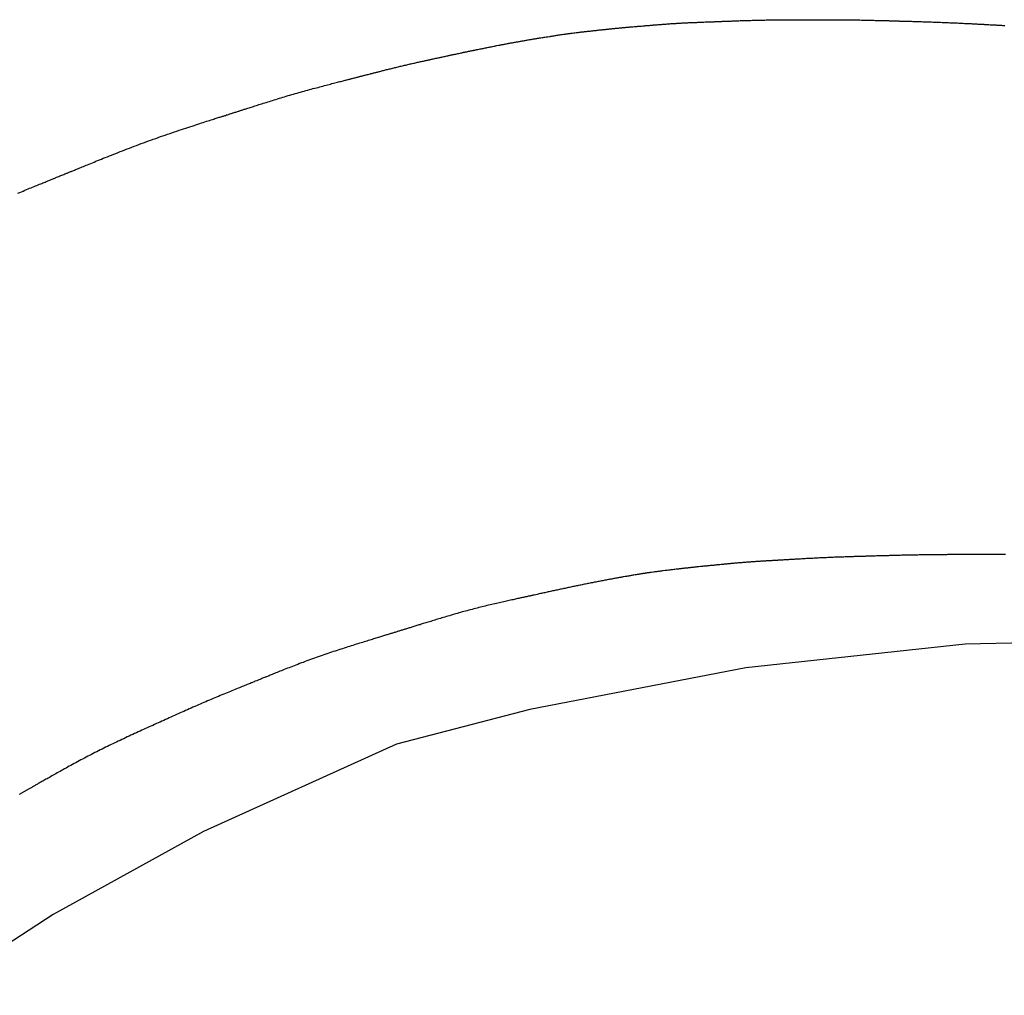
# Model space of a CAD drawing. Header units: millimetres. Extents: x -4577 to 1032787, y -66234 to 201209.
# Tile 103 of 256: x 3769.95 to 3771.59, y -8940.64 to -8939.02. Entities that reach past the tile are written whole.
import ezdxf

# ---------------------------------------------------------------- set-up
doc = ezdxf.new("R2010")
doc.units = ezdxf.units.MM
doc.linetypes.add('510_5_2OG_ELT_1004$0$11-07-22_DS_2OG$0$AUSGEZOGEN', pattern=[0])
doc.layers.add('510_5_2OG_ELT_1004$0$11-07-22_DS_2OG$0$EBENE_1', color=8, linetype='510_5_2OG_ELT_1004$0$11-07-22_DS_2OG$0$AUSGEZOGEN')

# ---------------------------------------------------------------- blocks, each defined once
blk = doc.blocks.new('510_5_2OG_ELT_1004')
at = {"layer": '510_5_2OG_ELT_1004$0$11-07-22_DS_2OG$0$EBENE_1'}
for p, q in [((3771.5212, -8940.0087), (3771.1577, -8940.0477)), ((3771.8883, -8939.9999), (3771.5212, -8940.0087)), ((3771.1577, -8940.0477), (3770.7994, -8940.1169)), ((3770.7994, -8940.1169), (3770.5785, -8940.1745)), ((3770.5785, -8940.1745), (3770.2586, -8940.3192)), ((3770.2586, -8940.3192), (3770.0095, -8940.4564)), ((3770.0095, -8940.4564), (3769.8031, -8940.5904))]:
    blk.add_line(p, q, dxfattribs=at)
for points in [[(3771.5881, -8939.86), (3771.5854, -8939.86), (3771.5828, -8939.86), (3771.5803, -8939.86), (3771.5777, -8939.86), (3771.5752, -8939.86), (3771.5727, -8939.86), (3771.5702, -8939.86), (3771.5677, -8939.86), (3771.5653, -8939.86), (3771.5629, -8939.86), (3771.5606, -8939.86), (3771.5583, -8939.86), (3771.556, -8939.86), (3771.5538, -8939.86), (3771.5517, -8939.86), (3771.5496, -8939.8601), (3771.5475, -8939.8601), (3771.5455, -8939.8601), (3771.5436, -8939.8601), (3771.5418, -8939.8601), (3771.54, -8939.8601), (3771.5383, -8939.8601), (3771.5366, -8939.8601), (3771.5351, -8939.8601), (3771.5336, -8939.8601), (3771.5322, -8939.8601), (3771.5308, -8939.8601), (3771.5296, -8939.8601), (3771.5285, -8939.8602), (3771.5274, -8939.8602), (3771.5254, -8939.8602), (3771.5238, -8939.8602), (3771.5224, -8939.8602), (3771.5202, -8939.8602), (3771.5179, -8939.8602), (3771.5153, -8939.8602), (3771.513, -8939.8602), (3771.5119, -8939.8602), (3771.5106, -8939.8602), (3771.509, -8939.8603), (3771.5072, -8939.8603), (3771.5061, -8939.8603), (3771.505, -8939.8603), (3771.5039, -8939.8603), (3771.5026, -8939.8603), (3771.5013, -8939.8603), (3771.4999, -8939.8603), (3771.4984, -8939.8603), (3771.4969, -8939.8603), (3771.4953, -8939.8603), (3771.4936, -8939.8603), (3771.4919, -8939.8603), (3771.49, -8939.8604), (3771.4882, -8939.8604), (3771.4863, -8939.8604), (3771.4843, -8939.8604), (3771.4822, -8939.8604), (3771.4802, -8939.8604), (3771.478, -8939.8604), (3771.4759, -8939.8605), (3771.4737, -8939.8605), (3771.4714, -8939.8605), (3771.4692, -8939.8605), (3771.4669, -8939.8605), (3771.4645, -8939.8606), (3771.4621, -8939.8606), (3771.4598, -8939.8606), (3771.4573, -8939.8606), (3771.4549, -8939.8607), (3771.4525, -8939.8607), (3771.45, -8939.8607), (3771.4475, -8939.8608), (3771.4451, -8939.8608), (3771.4426, -8939.8609), (3771.4401, -8939.8609), (3771.4376, -8939.8609), (3771.4351, -8939.861), (3771.4327, -8939.861), (3771.4302, -8939.8611), (3771.4277, -8939.8611), (3771.4253, -8939.8612), (3771.4229, -8939.8612), (3771.4204, -8939.8613), (3771.4181, -8939.8613), (3771.4157, -8939.8614), (3771.4133, -8939.8615), (3771.411, -8939.8615), (3771.4088, -8939.8616), (3771.4065, -8939.8616), (3771.4043, -8939.8617), (3771.4021, -8939.8617), (3771.4, -8939.8618), (3771.3979, -8939.8618), (3771.3959, -8939.8619), (3771.3939, -8939.862), (3771.392, -8939.862), (3771.3901, -8939.8621), (3771.3883, -8939.8621), (3771.3866, -8939.8622), (3771.3849, -8939.8622), (3771.3832, -8939.8623), (3771.3817, -8939.8623), (3771.3802, -8939.8623), (3771.3788, -8939.8624), (3771.3775, -8939.8624), (3771.3762, -8939.8625), (3771.375, -8939.8625), (3771.3739, -8939.8625), (3771.3719, -8939.8626), (3771.3702, -8939.8626), (3771.3687, -8939.8627), (3771.3675, -8939.8627), (3771.3655, -8939.8628), (3771.3624, -8939.8629), (3771.3603, -8939.8629), (3771.3579, -8939.863), (3771.3567, -8939.863), (3771.3553, -8939.8631), (3771.3537, -8939.8631), (3771.3519, -8939.8632), (3771.3509, -8939.8632), (3771.3498, -8939.8632), (3771.3486, -8939.8633), (3771.3474, -8939.8633), (3771.3461, -8939.8633), (3771.3447, -8939.8634), (3771.3433, -8939.8634), (3771.3418, -8939.8635), (3771.3402, -8939.8635), (3771.3386, -8939.8636), (3771.3369, -8939.8636), (3771.3352, -8939.8637), (3771.3334, -8939.8637), (3771.3316, -8939.8638), (3771.3298, -8939.8638), (3771.3278, -8939.8639), (3771.3259, -8939.864), (3771.3239, -8939.864), (3771.3219, -8939.8641), (3771.3198, -8939.8642), (3771.3177, -8939.8642), (3771.3156, -8939.8643), (3771.3134, -8939.8644), (3771.3113, -8939.8645), (3771.3091, -8939.8645), (3771.3068, -8939.8646), (3771.3046, -8939.8647), (3771.3024, -8939.8648), (3771.3001, -8939.8649), (3771.2978, -8939.865), (3771.2956, -8939.8651), (3771.2933, -8939.8652), (3771.291, -8939.8653), (3771.2887, -8939.8654), (3771.2864, -8939.8655), (3771.2842, -8939.8656), (3771.2819, -8939.8657), (3771.2796, -8939.8658), (3771.2774, -8939.8659), (3771.2751, -8939.866), (3771.2729, -8939.8661), (3771.2707, -8939.8662), (3771.2685, -8939.8664), (3771.2664, -8939.8665), (3771.2642, -8939.8666), (3771.2621, -8939.8667), (3771.26, -8939.8668), (3771.258, -8939.8669), (3771.2559, -8939.867), (3771.2539, -8939.8671), (3771.252, -8939.8673), (3771.2501, -8939.8674), (3771.2482, -8939.8675), (3771.2464, -8939.8676), (3771.2446, -8939.8677), (3771.2428, -8939.8678), (3771.2412, -8939.8679), (3771.2395, -8939.868), (3771.2379, -8939.8681), (3771.2364, -8939.8681), (3771.2349, -8939.8682), (3771.2335, -8939.8683), (3771.2322, -8939.8684), (3771.2309, -8939.8685), (3771.2297, -8939.8685), (3771.2285, -8939.8686), (3771.2274, -8939.8687), (3771.2254, -8939.8688), (3771.2235, -8939.8689), (3771.2219, -8939.869), (3771.2204, -8939.8691), (3771.2191, -8939.8692), (3771.2179, -8939.8692), (3771.2159, -8939.8694), (3771.2142, -8939.8695), (3771.2127, -8939.8695), (3771.2113, -8939.8696), (3771.2098, -8939.8697), (3771.2082, -8939.8698), (3771.2064, -8939.8699), (3771.2054, -8939.87), (3771.2043, -8939.87), (3771.2031, -8939.8701), (3771.2018, -8939.8702), (3771.2004, -8939.8703), (3771.1989, -8939.8704), (3771.1972, -8939.8705), (3771.1943, -8939.8706), (3771.1933, -8939.8707), (3771.1922, -8939.8707), (3771.1911, -8939.8708), (3771.19, -8939.8709), (3771.1888, -8939.8709), (3771.1876, -8939.871), (3771.1864, -8939.8711), (3771.1851, -8939.8712), (3771.1838, -8939.8713), (3771.1825, -8939.8713), (3771.1812, -8939.8714), (3771.1798, -8939.8715), (3771.1784, -8939.8716), (3771.177, -8939.8717), (3771.1755, -8939.8718), (3771.1741, -8939.8719), (3771.1726, -8939.872), (3771.1711, -8939.8721), (3771.1696, -8939.8722), (3771.1681, -8939.8723), (3771.1666, -8939.8724), (3771.165, -8939.8725), (3771.1635, -8939.8726), (3771.1619, -8939.8727), (3771.1604, -8939.8728), (3771.1588, -8939.8729), (3771.1572, -8939.8731), (3771.1557, -8939.8732), (3771.1541, -8939.8733), (3771.1525, -8939.8734), (3771.1509, -8939.8736), (3771.1493, -8939.8737), (3771.1478, -8939.8738), (3771.1462, -8939.874), (3771.1447, -8939.8741), (3771.1431, -8939.8742), (3771.1416, -8939.8744), (3771.1401, -8939.8745), (3771.1386, -8939.8746), (3771.1371, -8939.8748), (3771.1356, -8939.8749), (3771.1341, -8939.875), (3771.1327, -8939.8752), (3771.1313, -8939.8753), (3771.1299, -8939.8754), (3771.1285, -8939.8755), (3771.1272, -8939.8757), (3771.1259, -8939.8758), (3771.1246, -8939.8759), (3771.1233, -8939.876), (3771.1221, -8939.8762), (3771.1209, -8939.8763), (3771.1198, -8939.8764), (3771.1186, -8939.8765), (3771.1176, -8939.8766), (3771.1165, -8939.8767), (3771.1146, -8939.8769), (3771.1128, -8939.8771), (3771.1112, -8939.8772), (3771.1097, -8939.8774), (3771.1085, -8939.8775), (3771.1073, -8939.8776), (3771.1054, -8939.8778), (3771.1039, -8939.878), (3771.1017, -8939.8782), (3771.0992, -8939.8784), (3771.0982, -8939.8785), (3771.097, -8939.8787), (3771.0955, -8939.8788), (3771.0938, -8939.879), (3771.0927, -8939.8791), (3771.0916, -8939.8792), (3771.0904, -8939.8793), (3771.089, -8939.8794), (3771.0875, -8939.8796), (3771.0859, -8939.8797), (3771.0842, -8939.8799), (3771.0824, -8939.8801), (3771.0795, -8939.8804), (3771.0785, -8939.8805), (3771.0775, -8939.8806), (3771.0764, -8939.8807), (3771.0754, -8939.8808), (3771.0743, -8939.8809), (3771.0732, -8939.881), (3771.0721, -8939.8811), (3771.071, -8939.8813), (3771.0699, -8939.8814), (3771.0688, -8939.8815), (3771.0677, -8939.8816), (3771.0665, -8939.8817), (3771.0654, -8939.8819), (3771.0642, -8939.882), (3771.0631, -8939.8821), (3771.0619, -8939.8822), (3771.0607, -8939.8824), (3771.0596, -8939.8825), (3771.0584, -8939.8826), (3771.0572, -8939.8828), (3771.0561, -8939.8829), (3771.0549, -8939.883), (3771.0538, -8939.8832), (3771.0526, -8939.8833), (3771.0515, -8939.8834), (3771.0504, -8939.8836), (3771.0493, -8939.8837), (3771.0481, -8939.8838), (3771.047, -8939.8839), (3771.046, -8939.8841), (3771.0449, -8939.8842), (3771.0439, -8939.8843), (3771.0428, -8939.8844), (3771.0418, -8939.8846), (3771.0398, -8939.8848), (3771.038, -8939.885), (3771.0362, -8939.8853), (3771.0345, -8939.8855), (3771.033, -8939.8857), (3771.0315, -8939.8858), (3771.0303, -8939.886), (3771.0291, -8939.8861), (3771.0272, -8939.8864), (3771.0258, -8939.8865), (3771.0239, -8939.8868), (3771.0206, -8939.8872), (3771.0194, -8939.8873), (3771.0176, -8939.8876), (3771.0166, -8939.8877), (3771.0154, -8939.8878), (3771.0141, -8939.888), (3771.0127, -8939.8882), (3771.0112, -8939.8884), (3771.0095, -8939.8886), (3771.0078, -8939.8888), (3771.006, -8939.889), (3771.0042, -8939.8893), (3771.0013, -8939.8896), (3771.0003, -8939.8898), (3770.9993, -8939.8899), (3770.9982, -8939.8901), (3770.9972, -8939.8902), (3770.9962, -8939.8903), (3770.9951, -8939.8905), (3770.9941, -8939.8906), (3770.993, -8939.8908), (3770.992, -8939.8909), (3770.9909, -8939.8911), (3770.9899, -8939.8913), (3770.9888, -8939.8914), (3770.9878, -8939.8916), (3770.9867, -8939.8917), (3770.9857, -8939.8919), (3770.9846, -8939.8921), (3770.9836, -8939.8922), (3770.9826, -8939.8924), (3770.9815, -8939.8926), (3770.9805, -8939.8927), (3770.9795, -8939.8929), (3770.9776, -8939.8932), (3770.9756, -8939.8935), (3770.9738, -8939.8939), (3770.972, -8939.8942), (3770.9703, -8939.8944), (3770.9687, -8939.8947), (3770.9672, -8939.895), (3770.9658, -8939.8952), (3770.9645, -8939.8955), (3770.9633, -8939.8957), (3770.9614, -8939.896), (3770.9599, -8939.8963), (3770.9575, -8939.8967), (3770.9542, -8939.8973), (3770.9529, -8939.8975), (3770.9513, -8939.8978), (3770.9503, -8939.898), (3770.9491, -8939.8982), (3770.9479, -8939.8984), (3770.9466, -8939.8986), (3770.9452, -8939.8989), (3770.9437, -8939.8991), (3770.9421, -8939.8994), (3770.9405, -8939.8997), (3770.9388, -8939.9), (3770.937, -8939.9003), (3770.9352, -8939.9007), (3770.9334, -8939.901), (3770.9315, -8939.9013), (3770.9296, -8939.9017), (3770.9277, -8939.902), (3770.9258, -8939.9024), (3770.924, -8939.9028), (3770.9221, -8939.9031), (3770.9202, -8939.9035), (3770.9183, -8939.9038), (3770.9164, -8939.9042), (3770.9145, -8939.9046), (3770.9126, -8939.9049), (3770.9107, -8939.9053), (3770.9088, -8939.9057), (3770.9069, -8939.9061), (3770.905, -8939.9064), (3770.9031, -8939.9068), (3770.9012, -8939.9072), (3770.8993, -8939.9076), (3770.8974, -8939.9079), (3770.8955, -8939.9083), (3770.8937, -8939.9087), (3770.8918, -8939.9091), (3770.8899, -8939.9094), (3770.888, -8939.9098), (3770.8861, -8939.9102), (3770.8842, -8939.9106), (3770.8823, -8939.911), (3770.8804, -8939.9113), (3770.8785, -8939.9117), (3770.8766, -8939.9121), (3770.8747, -8939.9125), (3770.8729, -8939.9129), (3770.871, -8939.9133), (3770.8691, -8939.9137), (3770.8672, -8939.9141), (3770.8653, -8939.9145), (3770.8634, -8939.9149), (3770.8615, -8939.9153), (3770.8596, -8939.9157), (3770.8578, -8939.9161), (3770.8559, -8939.9165), (3770.854, -8939.9169), (3770.8521, -8939.9173), (3770.8503, -8939.9177), (3770.8484, -8939.9181), (3770.8465, -8939.9185), (3770.8446, -8939.9189), (3770.8428, -8939.9193), (3770.8409, -8939.9197), (3770.8391, -8939.9201), (3770.8372, -8939.9205), (3770.8354, -8939.9209), (3770.8335, -8939.9213), (3770.8317, -8939.9217), (3770.8298, -8939.9221), (3770.828, -8939.9225), (3770.8262, -8939.9229), (3770.8243, -8939.9233), (3770.8225, -8939.9237), (3770.8206, -8939.9241), (3770.8188, -8939.9245), (3770.817, -8939.9249), (3770.8151, -8939.9253), (3770.8133, -8939.9257), (3770.8115, -8939.9262), (3770.8096, -8939.9266), (3770.8067, -8939.9272), (3770.8057, -8939.9274), (3770.8047, -8939.9276), (3770.8037, -8939.9279), (3770.8026, -8939.9281), (3770.8016, -8939.9283), (3770.8004, -8939.9286), (3770.7993, -8939.9288), (3770.7981, -8939.9291), (3770.7969, -8939.9293), (3770.7957, -8939.9296), (3770.7944, -8939.9299), (3770.7931, -8939.9302), (3770.7918, -8939.9304), (3770.7904, -8939.9308), (3770.789, -8939.9311), (3770.7875, -8939.9314), (3770.7859, -8939.9317), (3770.7843, -8939.9321), (3770.7827, -8939.9324), (3770.781, -8939.9328), (3770.7792, -8939.9332), (3770.7774, -8939.9336), (3770.7756, -8939.934), (3770.7736, -8939.9344), (3770.7716, -8939.9349), (3770.7696, -8939.9353), (3770.7675, -8939.9358), (3770.7653, -8939.9362), (3770.7631, -8939.9367), (3770.7609, -8939.9372), (3770.7586, -8939.9377), (3770.7562, -8939.9383), (3770.7538, -8939.9388), (3770.7514, -8939.9393), (3770.749, -8939.9399), (3770.7465, -8939.9405), (3770.744, -8939.941), (3770.7414, -8939.9416), (3770.7388, -8939.9422), (3770.7362, -8939.9428), (3770.7336, -8939.9435), (3770.731, -8939.9441), (3770.7283, -8939.9447), (3770.7256, -8939.9454), (3770.7229, -8939.946), (3770.7202, -8939.9467), (3770.7175, -8939.9474), (3770.7147, -8939.9481), (3770.712, -8939.9488), (3770.7092, -8939.9495), (3770.7065, -8939.9502), (3770.7038, -8939.9509), (3770.701, -8939.9516), (3770.6983, -8939.9523), (3770.6955, -8939.9531), (3770.6928, -8939.9538), (3770.6901, -8939.9546), (3770.6874, -8939.9553), (3770.6847, -8939.9561), (3770.682, -8939.9568), (3770.6793, -8939.9576), (3770.6766, -8939.9584), (3770.674, -8939.9591), (3770.6714, -8939.9599), (3770.6688, -8939.9606), (3770.6662, -8939.9614), (3770.6636, -8939.9622), (3770.6611, -8939.9629), (3770.6586, -8939.9637), (3770.6561, -8939.9644), (3770.6536, -8939.9652), (3770.6512, -8939.9659), (3770.6488, -8939.9666), (3770.6464, -8939.9673), (3770.6441, -8939.968), (3770.6418, -8939.9687), (3770.6395, -8939.9694), (3770.6373, -8939.9701), (3770.6351, -8939.9708), (3770.633, -8939.9714), (3770.6309, -8939.9721), (3770.6288, -8939.9727), (3770.6268, -8939.9733), (3770.6248, -8939.974), (3770.6229, -8939.9745), (3770.621, -8939.9751), (3770.6192, -8939.9757), (3770.6174, -8939.9763), (3770.6156, -8939.9768), (3770.6139, -8939.9773), (3770.6122, -8939.9779), (3770.6105, -8939.9784), (3770.6089, -8939.9789), (3770.6073, -8939.9794), (3770.6057, -8939.9799), (3770.6041, -8939.9803), (3770.6026, -8939.9808), (3770.6011, -8939.9813), (3770.5996, -8939.9817), (3770.5981, -8939.9822), (3770.5967, -8939.9826), (3770.5952, -8939.9831), (3770.5938, -8939.9835), (3770.5924, -8939.9839), (3770.591, -8939.9844), (3770.5896, -8939.9848), (3770.5883, -8939.9852), (3770.5869, -8939.9856), (3770.5855, -8939.9861), (3770.5842, -8939.9865), (3770.5828, -8939.9869), (3770.5815, -8939.9873), (3770.5801, -8939.9877), (3770.5788, -8939.9881), (3770.5774, -8939.9886), (3770.5761, -8939.989), (3770.5747, -8939.9894), (3770.5733, -8939.9898), (3770.5719, -8939.9903), (3770.5705, -8939.9907), (3770.5691, -8939.9911), (3770.5676, -8939.9916), (3770.5662, -8939.992), (3770.5647, -8939.9925), (3770.5632, -8939.993), (3770.5616, -8939.9934), (3770.5601, -8939.9939), (3770.5585, -8939.9944), (3770.5568, -8939.9949), (3770.5552, -8939.9954), (3770.5535, -8939.9959), (3770.5517, -8939.9965), (3770.55, -8939.997), (3770.5481, -8939.9976), (3770.5463, -8939.9982), (3770.5443, -8939.9988), (3770.5424, -8939.9994), (3770.5404, -8940), (3770.5383, -8940.0006), (3770.5362, -8940.0013), (3770.534, -8940.002), (3770.5317, -8940.0026), (3770.5294, -8940.0034), (3770.5271, -8940.0041), (3770.5246, -8940.0048), (3770.5222, -8940.0056), (3770.5196, -8940.0064), (3770.5171, -8940.0072), (3770.5144, -8940.008), (3770.5117, -8940.0088), (3770.509, -8940.0097), (3770.5063, -8940.0106), (3770.5035, -8940.0114), (3770.5006, -8940.0123), (3770.4977, -8940.0132), (3770.4948, -8940.0142), (3770.4919, -8940.0151), (3770.4889, -8940.0161), (3770.4859, -8940.017), (3770.4829, -8940.018), (3770.4799, -8940.019), (3770.4768, -8940.02), (3770.4737, -8940.021), (3770.4706, -8940.0221), (3770.4675, -8940.0231), (3770.4644, -8940.0242), (3770.4612, -8940.0252), (3770.4581, -8940.0263), (3770.455, -8940.0274), (3770.4518, -8940.0285), (3770.4487, -8940.0296), (3770.4455, -8940.0307), (3770.4424, -8940.0318), (3770.4392, -8940.033), (3770.4361, -8940.0341), (3770.433, -8940.0352), (3770.4299, -8940.0364), (3770.4268, -8940.0375), (3770.4237, -8940.0387), (3770.4207, -8940.0398), (3770.4177, -8940.0409), (3770.4147, -8940.0421), (3770.4118, -8940.0432), (3770.4089, -8940.0443), (3770.406, -8940.0454), (3770.4032, -8940.0465), (3770.4005, -8940.0476), (3770.3978, -8940.0486), (3770.3951, -8940.0497), (3770.3925, -8940.0507), (3770.39, -8940.0517), (3770.3876, -8940.0527), (3770.3852, -8940.0536), (3770.3829, -8940.0545), (3770.3806, -8940.0554), (3770.3785, -8940.0563), (3770.3764, -8940.0571), (3770.3744, -8940.0579), (3770.3725, -8940.0587), (3770.3707, -8940.0594), (3770.369, -8940.0601), (3770.3674, -8940.0608), (3770.3659, -8940.0614), (3770.3645, -8940.0619), (3770.3632, -8940.0625), (3770.3619, -8940.063), (3770.3608, -8940.0634), (3770.3598, -8940.0638), (3770.3579, -8940.0646), (3770.3564, -8940.0652), (3770.3551, -8940.0657), (3770.3533, -8940.0665), (3770.3522, -8940.0669), (3770.3503, -8940.0677), (3770.3489, -8940.0682), (3770.3479, -8940.0686), (3770.3467, -8940.0691), (3770.3442, -8940.0701), (3770.3433, -8940.0705), (3770.3423, -8940.0709), (3770.3411, -8940.0714), (3770.3399, -8940.0719), (3770.3386, -8940.0724), (3770.3372, -8940.0729), (3770.3357, -8940.0735), (3770.3341, -8940.0742), (3770.3325, -8940.0749), (3770.3307, -8940.0756), (3770.3288, -8940.0764), (3770.3268, -8940.0772), (3770.3248, -8940.078), (3770.3226, -8940.0789), (3770.3204, -8940.0798), (3770.3181, -8940.0807), (3770.3158, -8940.0816), (3770.3134, -8940.0826), (3770.3109, -8940.0836), (3770.3083, -8940.0847), (3770.3057, -8940.0858), (3770.3031, -8940.0869), (3770.3004, -8940.088), (3770.2976, -8940.0891), (3770.2948, -8940.0903), (3770.292, -8940.0914), (3770.2891, -8940.0926), (3770.2862, -8940.0938), (3770.2833, -8940.0951), (3770.2803, -8940.0963), (3770.2773, -8940.0976), (3770.2743, -8940.0988), (3770.2713, -8940.1001), (3770.2683, -8940.1014), (3770.2652, -8940.1027), (3770.2622, -8940.104), (3770.2591, -8940.1053), (3770.2561, -8940.1066), (3770.2531, -8940.1079), (3770.25, -8940.1092), (3770.247, -8940.1105), (3770.2439, -8940.1119), (3770.2409, -8940.1132), (3770.2379, -8940.1145), (3770.2348, -8940.1159), (3770.2318, -8940.1172), (3770.2288, -8940.1185), (3770.2258, -8940.1199), (3770.2227, -8940.1212), (3770.2197, -8940.1226), (3770.2167, -8940.1239), (3770.2137, -8940.1253), (3770.2106, -8940.1267), (3770.2076, -8940.128), (3770.2046, -8940.1294), (3770.2016, -8940.1307), (3770.1986, -8940.1321), (3770.1955, -8940.1335), (3770.1925, -8940.1348), (3770.1895, -8940.1362), (3770.1865, -8940.1376), (3770.1835, -8940.139), (3770.1805, -8940.1403), (3770.1774, -8940.1417), (3770.1744, -8940.1431), (3770.1714, -8940.1444), (3770.1684, -8940.1458), (3770.1654, -8940.1472), (3770.1624, -8940.1486), (3770.1593, -8940.1499), (3770.1563, -8940.1513), (3770.1533, -8940.1527), (3770.1503, -8940.1541), (3770.1473, -8940.1554), (3770.1443, -8940.1568), (3770.1413, -8940.1582), (3770.1383, -8940.1596), (3770.1352, -8940.161), (3770.1322, -8940.1624), (3770.1292, -8940.1638), (3770.1262, -8940.1652), (3770.1232, -8940.1666), (3770.1202, -8940.168), (3770.1172, -8940.1694), (3770.1142, -8940.1708), (3770.1113, -8940.1722), (3770.1083, -8940.1736), (3770.1053, -8940.1751), (3770.1023, -8940.1765), (3770.0993, -8940.178), (3770.0963, -8940.1794), (3770.0934, -8940.1809), (3770.0904, -8940.1823), (3770.0874, -8940.1838), (3770.0845, -8940.1853), (3770.0815, -8940.1868), (3770.0786, -8940.1883), (3770.0756, -8940.1898), (3770.0727, -8940.1913), (3770.0697, -8940.1928), (3770.0668, -8940.1943), (3770.0639, -8940.1959), (3770.061, -8940.1974), (3770.0581, -8940.1989), (3770.0553, -8940.2004), (3770.0524, -8940.202), (3770.0496, -8940.2035), (3770.0468, -8940.205), (3770.0441, -8940.2065), (3770.0413, -8940.208), (3770.0386, -8940.2094), (3770.0359, -8940.2109), (3770.0333, -8940.2124), (3770.0307, -8940.2138), (3770.0281, -8940.2152), (3770.0256, -8940.2166), (3770.0231, -8940.218), (3770.0207, -8940.2194), (3770.0183, -8940.2207), (3770.0159, -8940.222), (3770.0136, -8940.2233), (3770.0114, -8940.2246), (3770.0092, -8940.2258), (3770.007, -8940.227), (3770.005, -8940.2282), (3770.003, -8940.2293), (3770.001, -8940.2304), (3769.9991, -8940.2315), (3769.9973, -8940.2325), (3769.9955, -8940.2335), (3769.9938, -8940.2345), (3769.9922, -8940.2354), (3769.9906, -8940.2363), (3769.989, -8940.2372), (3769.9875, -8940.238), (3769.9861, -8940.2389), (3769.9847, -8940.2397), (3769.9833, -8940.2404), (3769.982, -8940.2412), (3769.9807, -8940.2419), (3769.9794, -8940.2426), (3769.9782, -8940.2433), (3769.9771, -8940.244), (3769.9759, -8940.2446), (3769.9748, -8940.2452), (3769.9737, -8940.2459), (3769.9726, -8940.2465), (3769.9716, -8940.2471), (3769.9705, -8940.2476), (3769.9695, -8940.2482), (3769.9685, -8940.2488), (3769.9675, -8940.2493), (3769.9665, -8940.2499), (3769.9656, -8940.2504), (3769.9646, -8940.251), (3769.9637, -8940.2515), (3769.9627, -8940.2521), (3769.9617, -8940.2526), (3769.9608, -8940.2531), (3769.9598, -8940.2537), (3769.9589, -8940.2542), (3769.9579, -8940.2548), (3769.9569, -8940.2553), (3769.9559, -8940.2559), (3769.9549, -8940.2565), (3769.9538, -8940.2571), (3769.9528, -8940.2577)], [(3769.951, -8939.2614), (3769.9539, -8939.2601), (3769.9568, -8939.2589), (3769.9596, -8939.2578), (3769.9624, -8939.2566), (3769.9651, -8939.2555), (3769.9677, -8939.2544), (3769.9703, -8939.2533), (3769.9729, -8939.2523), (3769.9753, -8939.2513), (3769.9777, -8939.2503), (3769.9801, -8939.2493), (3769.9823, -8939.2484), (3769.9845, -8939.2475), (3769.9866, -8939.2467), (3769.9886, -8939.2459), (3769.9906, -8939.2451), (3769.9924, -8939.2443), (3769.9942, -8939.2436), (3769.9959, -8939.2429), (3769.9976, -8939.2422), (3769.9992, -8939.2416), (3770.0007, -8939.2409), (3770.0021, -8939.2403), (3770.0036, -8939.2398), (3770.0049, -8939.2392), (3770.0062, -8939.2387), (3770.0074, -8939.2382), (3770.0086, -8939.2377), (3770.0098, -8939.2372), (3770.0109, -8939.2368), (3770.012, -8939.2363), (3770.013, -8939.2359), (3770.014, -8939.2355), (3770.015, -8939.2351), (3770.0169, -8939.2343), (3770.0186, -8939.2336), (3770.0203, -8939.2329), (3770.022, -8939.2322), (3770.0237, -8939.2316), (3770.0253, -8939.2309), (3770.027, -8939.2302), (3770.0287, -8939.2295), (3770.0305, -8939.2288), (3770.0315, -8939.2284), (3770.0325, -8939.228), (3770.0335, -8939.2276), (3770.0345, -8939.2271), (3770.0356, -8939.2267), (3770.0368, -8939.2262), (3770.0379, -8939.2257), (3770.0392, -8939.2252), (3770.0405, -8939.2247), (3770.0418, -8939.2242), (3770.0433, -8939.2236), (3770.0447, -8939.223), (3770.0463, -8939.2223), (3770.0479, -8939.2217), (3770.0496, -8939.221), (3770.0514, -8939.2203), (3770.0533, -8939.2195), (3770.0552, -8939.2187), (3770.0573, -8939.2179), (3770.0594, -8939.217), (3770.0616, -8939.2161), (3770.064, -8939.2151), (3770.0664, -8939.2142), (3770.0689, -8939.2131), (3770.0716, -8939.212), (3770.0743, -8939.2109), (3770.0771, -8939.2098), (3770.08, -8939.2086), (3770.083, -8939.2074), (3770.0861, -8939.2062), (3770.0892, -8939.2049), (3770.0924, -8939.2036), (3770.0957, -8939.2023), (3770.0991, -8939.2009), (3770.1025, -8939.1996), (3770.106, -8939.1982), (3770.1096, -8939.1968), (3770.1132, -8939.1954), (3770.1168, -8939.1939), (3770.1205, -8939.1925), (3770.1242, -8939.191), (3770.128, -8939.1896), (3770.1318, -8939.1881), (3770.1357, -8939.1866), (3770.1396, -8939.1851), (3770.1435, -8939.1837), (3770.1474, -8939.1822), (3770.1514, -8939.1807), (3770.1553, -8939.1792), (3770.1593, -8939.1777), (3770.1633, -8939.1763), (3770.1673, -8939.1748), (3770.1713, -8939.1734), (3770.1753, -8939.1719), (3770.1793, -8939.1705), (3770.1833, -8939.1691), (3770.1873, -8939.1677), (3770.1912, -8939.1663), (3770.1952, -8939.165), (3770.1991, -8939.1636), (3770.203, -8939.1623), (3770.2069, -8939.161), (3770.2107, -8939.1597), (3770.2145, -8939.1584), (3770.2182, -8939.1571), (3770.2219, -8939.1559), (3770.2255, -8939.1547), (3770.2291, -8939.1535), (3770.2326, -8939.1524), (3770.2361, -8939.1512), (3770.2395, -8939.1501), (3770.2428, -8939.1491), (3770.246, -8939.148), (3770.2492, -8939.147), (3770.2522, -8939.146), (3770.2552, -8939.145), (3770.2581, -8939.1441), (3770.2609, -8939.1432), (3770.2636, -8939.1423), (3770.2662, -8939.1415), (3770.2687, -8939.1407), (3770.271, -8939.14), (3770.2733, -8939.1393), (3770.2754, -8939.1386), (3770.2775, -8939.1379), (3770.2794, -8939.1373), (3770.2812, -8939.1367), (3770.2829, -8939.1362), (3770.2846, -8939.1357), (3770.2861, -8939.1352), (3770.2876, -8939.1347), (3770.2889, -8939.1343), (3770.2902, -8939.1338), (3770.2915, -8939.1335), (3770.2926, -8939.1331), (3770.2937, -8939.1327), (3770.2947, -8939.1324), (3770.2966, -8939.1318), (3770.2983, -8939.1313), (3770.2998, -8939.1308), (3770.3012, -8939.1304), (3770.3024, -8939.13), (3770.3036, -8939.1296), (3770.3047, -8939.1292), (3770.3058, -8939.1289), (3770.307, -8939.1285), (3770.3081, -8939.1281), (3770.3093, -8939.1278), (3770.3106, -8939.1273), (3770.312, -8939.1269), (3770.3135, -8939.1264), (3770.3151, -8939.1259), (3770.3169, -8939.1253), (3770.3179, -8939.125), (3770.3189, -8939.1247), (3770.32, -8939.1244), (3770.3211, -8939.124), (3770.3223, -8939.1236), (3770.3235, -8939.1232), (3770.3248, -8939.1228), (3770.3261, -8939.1224), (3770.3276, -8939.1219), (3770.329, -8939.1215), (3770.3306, -8939.121), (3770.3322, -8939.1204), (3770.334, -8939.1199), (3770.3357, -8939.1193), (3770.3376, -8939.1187), (3770.3396, -8939.1181), (3770.3416, -8939.1175), (3770.3437, -8939.1168), (3770.3458, -8939.1161), (3770.348, -8939.1154), (3770.3503, -8939.1147), (3770.3526, -8939.114), (3770.355, -8939.1132), (3770.3575, -8939.1124), (3770.36, -8939.1117), (3770.3625, -8939.1109), (3770.3651, -8939.1101), (3770.3677, -8939.1092), (3770.3704, -8939.1084), (3770.3731, -8939.1076), (3770.3758, -8939.1067), (3770.3786, -8939.1059), (3770.3814, -8939.105), (3770.3843, -8939.1042), (3770.3871, -8939.1033), (3770.39, -8939.1024), (3770.3929, -8939.1016), (3770.3958, -8939.1007), (3770.3988, -8939.0998), (3770.4017, -8939.099), (3770.4047, -8939.0981), (3770.4076, -8939.0972), (3770.4106, -8939.0964), (3770.4136, -8939.0955), (3770.4166, -8939.0947), (3770.4195, -8939.0939), (3770.4225, -8939.093), (3770.4254, -8939.0922), (3770.4284, -8939.0914), (3770.4313, -8939.0906), (3770.4342, -8939.0898), (3770.4371, -8939.089), (3770.4399, -8939.0882), (3770.4428, -8939.0875), (3770.4456, -8939.0867), (3770.4484, -8939.086), (3770.4511, -8939.0852), (3770.4538, -8939.0845), (3770.4565, -8939.0838), (3770.4591, -8939.0831), (3770.4617, -8939.0824), (3770.4642, -8939.0818), (3770.4667, -8939.0811), (3770.4691, -8939.0805), (3770.4715, -8939.0799), (3770.4738, -8939.0793), (3770.4761, -8939.0787), (3770.4783, -8939.0781), (3770.4804, -8939.0776), (3770.4824, -8939.0771), (3770.4844, -8939.0765), (3770.4863, -8939.0761), (3770.4882, -8939.0756), (3770.4899, -8939.0751), (3770.4916, -8939.0747), (3770.4932, -8939.0743), (3770.4947, -8939.0739), (3770.4962, -8939.0735), (3770.4976, -8939.0732), (3770.4989, -8939.0728), (3770.5002, -8939.0725), (3770.5014, -8939.0722), (3770.5025, -8939.0719), (3770.5036, -8939.0716), (3770.5047, -8939.0714), (3770.5066, -8939.0709), (3770.5084, -8939.0704), (3770.51, -8939.07), (3770.5115, -8939.0696), (3770.5129, -8939.0692), (3770.5142, -8939.0689), (3770.5155, -8939.0686), (3770.5167, -8939.0683), (3770.5178, -8939.068), (3770.519, -8939.0677), (3770.5202, -8939.0674), (3770.5214, -8939.0671), (3770.5227, -8939.0667), (3770.524, -8939.0664), (3770.5253, -8939.0661), (3770.5267, -8939.0657), (3770.5282, -8939.0653), (3770.5298, -8939.0649), (3770.5314, -8939.0645), (3770.5332, -8939.064), (3770.5351, -8939.0636), (3770.5361, -8939.0633), (3770.5371, -8939.063), (3770.5382, -8939.0628), (3770.5393, -8939.0625), (3770.5405, -8939.0622), (3770.5416, -8939.0619), (3770.5429, -8939.0616), (3770.5441, -8939.0612), (3770.5454, -8939.0609), (3770.5468, -8939.0606), (3770.5481, -8939.0602), (3770.5495, -8939.0599), (3770.551, -8939.0595), (3770.5525, -8939.0591), (3770.554, -8939.0587), (3770.5555, -8939.0583), (3770.5571, -8939.058), (3770.5586, -8939.0576), (3770.5602, -8939.0571), (3770.5619, -8939.0567), (3770.5635, -8939.0563), (3770.5652, -8939.0559), (3770.5669, -8939.0555), (3770.5686, -8939.0551), (3770.5703, -8939.0546), (3770.5721, -8939.0542), (3770.5739, -8939.0538), (3770.5756, -8939.0533), (3770.5774, -8939.0529), (3770.5792, -8939.0525), (3770.581, -8939.052), (3770.5828, -8939.0516), (3770.5846, -8939.0511), (3770.5864, -8939.0507), (3770.5883, -8939.0503), (3770.5901, -8939.0498), (3770.5919, -8939.0494), (3770.5937, -8939.049), (3770.5956, -8939.0486), (3770.5974, -8939.0481), (3770.5992, -8939.0477), (3770.601, -8939.0473), (3770.6028, -8939.0469), (3770.6046, -8939.0465), (3770.6064, -8939.0461), (3770.6081, -8939.0457), (3770.6099, -8939.0453), (3770.6116, -8939.0449), (3770.6133, -8939.0445), (3770.615, -8939.0442), (3770.6166, -8939.0438), (3770.6183, -8939.0434), (3770.6199, -8939.0431), (3770.6215, -8939.0427), (3770.623, -8939.0424), (3770.6246, -8939.0421), (3770.6261, -8939.0417), (3770.6275, -8939.0414), (3770.629, -8939.0411), (3770.6303, -8939.0408), (3770.6317, -8939.0405), (3770.633, -8939.0402), (3770.6343, -8939.0399), (3770.6355, -8939.0397), (3770.6367, -8939.0394), (3770.6378, -8939.0392), (3770.6389, -8939.0389), (3770.64, -8939.0387), (3770.6419, -8939.0383), (3770.6437, -8939.0379), (3770.6454, -8939.0376), (3770.6469, -8939.0372), (3770.6482, -8939.0369), (3770.6495, -8939.0367), (3770.6506, -8939.0364), (3770.6517, -8939.0362), (3770.6536, -8939.0358), (3770.6553, -8939.0354), (3770.6569, -8939.0351), (3770.6585, -8939.0347), (3770.6601, -8939.0344), (3770.6618, -8939.034), (3770.6637, -8939.0336), (3770.6647, -8939.0334), (3770.6658, -8939.0332), (3770.6669, -8939.0329), (3770.668, -8939.0327), (3770.6693, -8939.0324), (3770.6706, -8939.0321), (3770.672, -8939.0318), (3770.6735, -8939.0315), (3770.675, -8939.0312), (3770.6767, -8939.0308), (3770.6784, -8939.0304), (3770.6801, -8939.0301), (3770.682, -8939.0297), (3770.6839, -8939.0293), (3770.6858, -8939.0289), (3770.6868, -8939.0286), (3770.6877, -8939.0284), (3770.6887, -8939.0282), (3770.6897, -8939.028), (3770.6908, -8939.0278), (3770.6918, -8939.0276), (3770.6928, -8939.0274), (3770.6938, -8939.0271), (3770.6949, -8939.0269), (3770.6959, -8939.0267), (3770.6969, -8939.0265), (3770.698, -8939.0263), (3770.699, -8939.0261), (3770.7001, -8939.0258), (3770.7011, -8939.0256), (3770.7022, -8939.0254), (3770.7032, -8939.0252), (3770.7042, -8939.025), (3770.7053, -8939.0248), (3770.7063, -8939.0246), (3770.7073, -8939.0244), (3770.7084, -8939.0242), (3770.7094, -8939.024), (3770.7104, -8939.0237), (3770.7114, -8939.0235), (3770.7133, -8939.0232), (3770.7152, -8939.0228), (3770.7171, -8939.0224), (3770.7189, -8939.0221), (3770.7206, -8939.0217), (3770.7222, -8939.0214), (3770.7237, -8939.0211), (3770.7252, -8939.0208), (3770.7265, -8939.0205), (3770.7278, -8939.0203), (3770.7289, -8939.0201), (3770.7308, -8939.0197), (3770.7324, -8939.0194), (3770.7337, -8939.0191), (3770.7357, -8939.0187), (3770.7373, -8939.0184), (3770.7397, -8939.0179), (3770.7407, -8939.0177), (3770.7418, -8939.0175), (3770.7432, -8939.0172), (3770.7447, -8939.0169), (3770.7475, -8939.0164), (3770.7485, -8939.0162), (3770.7496, -8939.016), (3770.7507, -8939.0158), (3770.7519, -8939.0155), (3770.7531, -8939.0153), (3770.7543, -8939.0151), (3770.7556, -8939.0148), (3770.7569, -8939.0146), (3770.7582, -8939.0143), (3770.7595, -8939.0141), (3770.7609, -8939.0138), (3770.7622, -8939.0135), (3770.7636, -8939.0133), (3770.7649, -8939.013), (3770.7663, -8939.0128), (3770.7676, -8939.0125), (3770.769, -8939.0123), (3770.7703, -8939.0121), (3770.7717, -8939.0118), (3770.773, -8939.0116), (3770.7744, -8939.0113), (3770.7757, -8939.0111), (3770.7771, -8939.0108), (3770.7784, -8939.0106), (3770.7798, -8939.0104), (3770.7811, -8939.0101), (3770.7825, -8939.0099), (3770.7838, -8939.0096), (3770.7852, -8939.0094), (3770.7865, -8939.0091), (3770.7879, -8939.0089), (3770.7892, -8939.0087), (3770.7906, -8939.0084), (3770.7919, -8939.0082), (3770.7933, -8939.008), (3770.7946, -8939.0077), (3770.796, -8939.0075), (3770.7973, -8939.0072), (3770.7987, -8939.007), (3770.8, -8939.0068), (3770.8014, -8939.0066), (3770.8028, -8939.0063), (3770.8041, -8939.0061), (3770.8055, -8939.0059), (3770.8068, -8939.0057), (3770.8081, -8939.0054), (3770.8095, -8939.0052), (3770.8108, -8939.005), (3770.812, -8939.0048), (3770.8133, -8939.0046), (3770.8145, -8939.0044), (3770.8156, -8939.0042), (3770.8168, -8939.004), (3770.8179, -8939.0039), (3770.8199, -8939.0036), (3770.8216, -8939.0033), (3770.8231, -8939.003), (3770.8244, -8939.0028), (3770.8264, -8939.0025), (3770.8279, -8939.0023), (3770.8293, -8939.0021), (3770.8318, -8939.0017), (3770.833, -8939.0015), (3770.8345, -8939.0012), (3770.8363, -8939.001), (3770.8374, -8939.0008), (3770.8386, -8939.0006), (3770.8399, -8939.0004), (3770.8413, -8939.0002), (3770.8427, -8939), (3770.8443, -8938.9997), (3770.846, -8938.9995), (3770.8477, -8938.9992), (3770.8495, -8938.9989), (3770.8513, -8938.9986), (3770.8532, -8938.9984), (3770.8551, -8938.9981), (3770.8571, -8938.9978), (3770.8581, -8938.9977), (3770.8591, -8938.9975), (3770.8601, -8938.9974), (3770.8611, -8938.9972), (3770.8621, -8938.9971), (3770.8631, -8938.997), (3770.8641, -8938.9968), (3770.8652, -8938.9967), (3770.8662, -8938.9966), (3770.8672, -8938.9964), (3770.8682, -8938.9963), (3770.8692, -8938.9962), (3770.8702, -8938.996), (3770.8722, -8938.9958), (3770.8741, -8938.9955), (3770.876, -8938.9953), (3770.8779, -8938.9951), (3770.8797, -8938.9949), (3770.8815, -8938.9947), (3770.8832, -8938.9945), (3770.8848, -8938.9943), (3770.8863, -8938.9941), (3770.8877, -8938.994), (3770.8891, -8938.9938), (3770.8903, -8938.9937), (3770.8914, -8938.9936), (3770.8933, -8938.9934), (3770.8948, -8938.9932), (3770.897, -8938.993), (3770.8984, -8938.9928), (3770.8996, -8938.9927), (3770.9012, -8938.9925), (3770.9023, -8938.9924), (3770.9037, -8938.9922), (3770.9055, -8938.992), (3770.9066, -8938.9919), (3770.9079, -8938.9917), (3770.9092, -8938.9916), (3770.9108, -8938.9914), (3770.9125, -8938.9912), (3770.9143, -8938.991), (3770.9162, -8938.9908), (3770.9172, -8938.9907), (3770.9183, -8938.9906), (3770.9193, -8938.9905), (3770.9204, -8938.9904), (3770.9215, -8938.9903), (3770.9227, -8938.9901), (3770.9238, -8938.99), (3770.925, -8938.9899), (3770.9262, -8938.9898), (3770.9274, -8938.9896), (3770.9286, -8938.9895), (3770.9299, -8938.9894), (3770.9311, -8938.9892), (3770.9324, -8938.9891), (3770.9336, -8938.989), (3770.9349, -8938.9888), (3770.9362, -8938.9887), (3770.9375, -8938.9886), (3770.9388, -8938.9885), (3770.9401, -8938.9883), (3770.9414, -8938.9882), (3770.9428, -8938.9881), (3770.9441, -8938.9879), (3770.9454, -8938.9878), (3770.9467, -8938.9877), (3770.948, -8938.9876), (3770.9493, -8938.9874), (3770.9506, -8938.9873), (3770.9519, -8938.9872), (3770.9532, -8938.9871), (3770.9544, -8938.987), (3770.9557, -8938.9869), (3770.9569, -8938.9868), (3770.9582, -8938.9866), (3770.9594, -8938.9865), (3770.9606, -8938.9864), (3770.9617, -8938.9863), (3770.9629, -8938.9862), (3770.9641, -8938.9861), (3770.9652, -8938.986), (3770.9663, -8938.9859), (3770.9673, -8938.9858), (3770.9684, -8938.9858), (3770.9704, -8938.9856), (3770.9723, -8938.9854), (3770.9741, -8938.9853), (3770.9757, -8938.9851), (3770.9772, -8938.985), (3770.9786, -8938.9849), (3770.9798, -8938.9848), (3770.9819, -8938.9846), (3770.9835, -8938.9845), (3770.9848, -8938.9844), (3770.9867, -8938.9842), (3770.989, -8938.984), (3770.99, -8938.984), (3770.9913, -8938.9838), (3770.993, -8938.9837), (3770.994, -8938.9836), (3770.9952, -8938.9835), (3770.9965, -8938.9834), (3770.998, -8938.9833), (3770.9997, -8938.9832), (3771.0015, -8938.983), (3771.0025, -8938.9829), (3771.0036, -8938.9828), (3771.0047, -8938.9827), (3771.0058, -8938.9826), (3771.007, -8938.9825), (3771.0082, -8938.9824), (3771.0095, -8938.9823), (3771.0107, -8938.9822), (3771.0121, -8938.9821), (3771.0134, -8938.982), (3771.0148, -8938.9819), (3771.0163, -8938.9818), (3771.0177, -8938.9817), (3771.0192, -8938.9816), (3771.0207, -8938.9815), (3771.0222, -8938.9813), (3771.0238, -8938.9812), (3771.0253, -8938.9811), (3771.0269, -8938.981), (3771.0285, -8938.9809), (3771.0301, -8938.9808), (3771.0318, -8938.9806), (3771.0334, -8938.9805), (3771.0351, -8938.9804), (3771.0367, -8938.9803), (3771.0384, -8938.9802), (3771.0401, -8938.9801), (3771.0418, -8938.98), (3771.0434, -8938.9799), (3771.0451, -8938.9798), (3771.0468, -8938.9797), (3771.0485, -8938.9796), (3771.0501, -8938.9795), (3771.0518, -8938.9794), (3771.0535, -8938.9793), (3771.0551, -8938.9792), (3771.0568, -8938.9791), (3771.0584, -8938.9791), (3771.06, -8938.979), (3771.0616, -8938.9789), (3771.0632, -8938.9788), (3771.0647, -8938.9788), (3771.0663, -8938.9787), (3771.0678, -8938.9786), (3771.0693, -8938.9786), (3771.0708, -8938.9785), (3771.0722, -8938.9784), (3771.0737, -8938.9784), (3771.0751, -8938.9783), (3771.0764, -8938.9783), (3771.0778, -8938.9782), (3771.0791, -8938.9781), (3771.0803, -8938.9781), (3771.0816, -8938.978), (3771.0828, -8938.978), (3771.0839, -8938.978), (3771.085, -8938.9779), (3771.0861, -8938.9779), (3771.0881, -8938.9778), (3771.09, -8938.9777), (3771.0916, -8938.9777), (3771.0932, -8938.9776), (3771.0946, -8938.9776), (3771.0958, -8938.9775), (3771.097, -8938.9775), (3771.099, -8938.9774), (3771.1007, -8938.9773), (3771.1022, -8938.9773), (3771.1035, -8938.9772), (3771.1048, -8938.9772), (3771.1063, -8938.9771), (3771.109, -8938.977), (3771.1101, -8938.977), (3771.1113, -8938.9769), (3771.1127, -8938.9769), (3771.1143, -8938.9768), (3771.1169, -8938.9767), (3771.118, -8938.9767), (3771.119, -8938.9766), (3771.1201, -8938.9766), (3771.1213, -8938.9765), (3771.1225, -8938.9765), (3771.1238, -8938.9764), (3771.1252, -8938.9764), (3771.1267, -8938.9763), (3771.1282, -8938.9763), (3771.1297, -8938.9762), (3771.1313, -8938.9761), (3771.133, -8938.9761), (3771.1347, -8938.976), (3771.1365, -8938.976), (3771.1383, -8938.9759), (3771.1402, -8938.9758), (3771.1421, -8938.9758), (3771.1441, -8938.9757), (3771.1461, -8938.9756), (3771.1481, -8938.9755), (3771.1502, -8938.9755), (3771.1523, -8938.9754), (3771.1545, -8938.9753), (3771.1566, -8938.9753), (3771.1588, -8938.9752), (3771.1611, -8938.9751), (3771.1633, -8938.9751), (3771.1656, -8938.975), (3771.1679, -8938.9749), (3771.1702, -8938.9749), (3771.1725, -8938.9748), (3771.1748, -8938.9748), (3771.1771, -8938.9747), (3771.1795, -8938.9746), (3771.1818, -8938.9746), (3771.1841, -8938.9745), (3771.1865, -8938.9745), (3771.1888, -8938.9745), (3771.1912, -8938.9744), (3771.1935, -8938.9744), (3771.1958, -8938.9743), (3771.1981, -8938.9743), (3771.2004, -8938.9743), (3771.2027, -8938.9743), (3771.205, -8938.9742), (3771.2072, -8938.9742), (3771.2094, -8938.9742), (3771.2116, -8938.9742), (3771.2137, -8938.9741), (3771.2158, -8938.9741), (3771.2179, -8938.9741), (3771.22, -8938.9741), (3771.222, -8938.9741), (3771.2239, -8938.9741), (3771.2258, -8938.9741), (3771.2277, -8938.974), (3771.2295, -8938.974), (3771.2313, -8938.974), (3771.233, -8938.974), (3771.2346, -8938.974), (3771.2362, -8938.974), (3771.2377, -8938.974), (3771.2392, -8938.974), (3771.2406, -8938.974), (3771.2419, -8938.974), (3771.2431, -8938.974), (3771.2443, -8938.974), (3771.2454, -8938.974), (3771.2473, -8938.974), (3771.249, -8938.974), (3771.2505, -8938.974), (3771.2518, -8938.974), (3771.2536, -8938.974), (3771.2558, -8938.974), (3771.2581, -8938.974), (3771.2605, -8938.974), (3771.2617, -8938.974), (3771.2631, -8938.974), (3771.2648, -8938.974), (3771.2667, -8938.974), (3771.2678, -8938.974), (3771.2689, -8938.9739), (3771.2701, -8938.9739), (3771.2714, -8938.9739), (3771.2728, -8938.9739), (3771.2743, -8938.9739), (3771.2758, -8938.9739), (3771.2774, -8938.9739), (3771.279, -8938.9739), (3771.2808, -8938.9739), (3771.2826, -8938.9739), (3771.2844, -8938.9739), (3771.2863, -8938.9739), (3771.2883, -8938.9739), (3771.2903, -8938.9739), (3771.2923, -8938.9739), (3771.2944, -8938.9739), (3771.2966, -8938.9739), (3771.2988, -8938.9739), (3771.301, -8938.9739), (3771.3032, -8938.974), (3771.3055, -8938.974), (3771.3078, -8938.974), (3771.3102, -8938.974), (3771.3126, -8938.974), (3771.3149, -8938.974), (3771.3174, -8938.974), (3771.3198, -8938.9741), (3771.3222, -8938.9741), (3771.3247, -8938.9741), (3771.3271, -8938.9741), (3771.3296, -8938.9742), (3771.332, -8938.9742), (3771.3345, -8938.9742), (3771.337, -8938.9743), (3771.3394, -8938.9743), (3771.3419, -8938.9743), (3771.3443, -8938.9744), (3771.3467, -8938.9744), (3771.3491, -8938.9745), (3771.3515, -8938.9745), (3771.3539, -8938.9746), (3771.3562, -8938.9746), (3771.3586, -8938.9747), (3771.3608, -8938.9747), (3771.3631, -8938.9748), (3771.3653, -8938.9748), (3771.3675, -8938.9749), (3771.3696, -8938.9749), (3771.3717, -8938.975), (3771.3738, -8938.975), (3771.3758, -8938.9751), (3771.3778, -8938.9751), (3771.3797, -8938.9752), (3771.3815, -8938.9752), (3771.3833, -8938.9753), (3771.385, -8938.9753), (3771.3867, -8938.9753), (3771.3883, -8938.9754), (3771.3898, -8938.9754), (3771.3912, -8938.9755), (3771.3926, -8938.9755), (3771.3939, -8938.9755), (3771.3951, -8938.9756), (3771.3962, -8938.9756), (3771.3983, -8938.9757), (3771.4001, -8938.9757), (3771.4016, -8938.9758), (3771.4029, -8938.9758), (3771.4048, -8938.9758), (3771.4068, -8938.9759), (3771.4088, -8938.976), (3771.411, -8938.976), (3771.4121, -8938.9761), (3771.4134, -8938.9761), (3771.415, -8938.9761), (3771.4168, -8938.9762), (3771.4178, -8938.9762), (3771.4189, -8938.9762), (3771.4201, -8938.9763), (3771.4214, -8938.9763), (3771.4227, -8938.9763), (3771.4241, -8938.9764), (3771.4256, -8938.9764), (3771.4272, -8938.9765), (3771.4289, -8938.9765), (3771.4306, -8938.9766), (3771.4324, -8938.9766), (3771.4342, -8938.9767), (3771.4361, -8938.9767), (3771.4381, -8938.9768), (3771.4401, -8938.9769), (3771.4422, -8938.9769), (3771.4443, -8938.977), (3771.4465, -8938.977), (3771.4487, -8938.9771), (3771.451, -8938.9772), (3771.4533, -8938.9773), (3771.4557, -8938.9773), (3771.458, -8938.9774), (3771.4604, -8938.9775), (3771.4629, -8938.9776), (3771.4653, -8938.9777), (3771.4678, -8938.9778), (3771.4703, -8938.9778), (3771.4728, -8938.9779), (3771.4753, -8938.978), (3771.4779, -8938.9781), (3771.4804, -8938.9782), (3771.483, -8938.9783), (3771.4855, -8938.9784), (3771.4881, -8938.9785), (3771.4907, -8938.9786), (3771.4932, -8938.9787), (3771.4957, -8938.9789), (3771.4983, -8938.979), (3771.5008, -8938.9791), (3771.5033, -8938.9792), (3771.5058, -8938.9793), (3771.5082, -8938.9794), (3771.5106, -8938.9795), (3771.513, -8938.9796), (3771.5154, -8938.9798), (3771.5178, -8938.9799), (3771.5201, -8938.98), (3771.5223, -8938.9801), (3771.5245, -8938.9802), (3771.5267, -8938.9803), (3771.5288, -8938.9804), (3771.5309, -8938.9805), (3771.5329, -8938.9806), (3771.5349, -8938.9807), (3771.5368, -8938.9808), (3771.5387, -8938.9809), (3771.5404, -8938.981), (3771.5422, -8938.9811), (3771.5438, -8938.9812), (3771.5454, -8938.9813), (3771.5469, -8938.9814), (3771.5483, -8938.9814), (3771.5496, -8938.9815), (3771.5509, -8938.9816), (3771.5521, -8938.9816), (3771.5531, -8938.9817), (3771.5551, -8938.9818), (3771.5568, -8938.9819), (3771.5582, -8938.982), (3771.5604, -8938.9821), (3771.5626, -8938.9822), (3771.5648, -8938.9823), (3771.5662, -8938.9824), (3771.5672, -8938.9824), (3771.5684, -8938.9825), (3771.5699, -8938.9826), (3771.5726, -8938.9827), (3771.5736, -8938.9828), (3771.5748, -8938.9829), (3771.576, -8938.9829), (3771.5773, -8938.983), (3771.5786, -8938.9831), (3771.5801, -8938.9831), (3771.5816, -8938.9832), (3771.5832, -8938.9833), (3771.5849, -8938.9834), (3771.5867, -8938.9835)]]:
    blk.add_lwpolyline(points, dxfattribs=at)

msp = doc.modelspace()

# ---------------------------------------------------------------- block references
msp.add_blockref('510_5_2OG_ELT_1004', (0, -0.0503))

doc.saveas('drawing.dxf')
